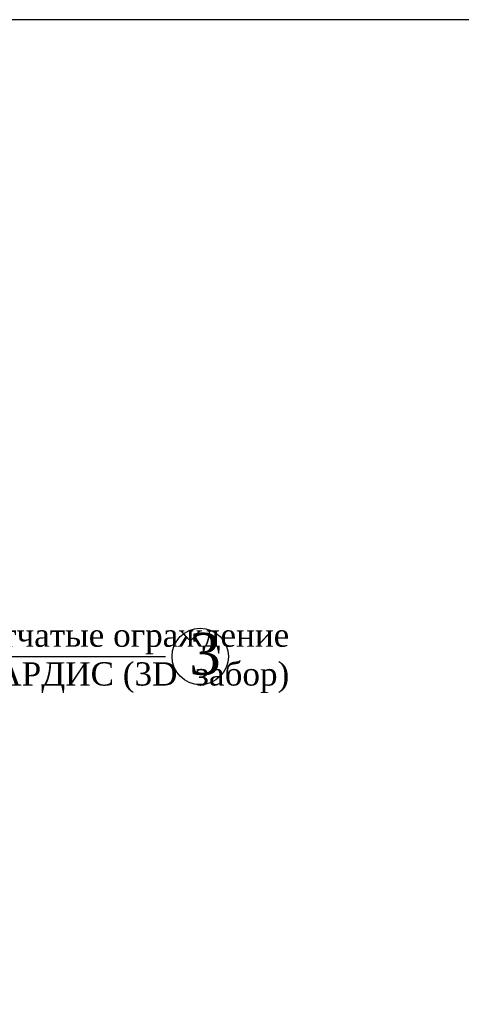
# Model space of a CAD drawing. Header units: inches. Extents: x 6778 to 7415, y 45 to 1090.
# Tile 21 of 41: x 7094 to 7131, y 316 to 400. Entities that reach past the tile are written whole.
import ezdxf

# ---------------------------------------------------------------- set-up
doc = ezdxf.new("R2010")
doc.units = ezdxf.units.IN
doc.header["$MEASUREMENT"] = 0
doc.layers.add('Водопровод 2', color=7, linetype='Continuous')
doc.styles.add('TIEMS', font='times.ttf')

msp = doc.modelspace()

# ---------------------------------------------------------------- linework, layer by layer
at = {"linetype": 'ByBlock'}
msp.add_lwpolyline([(7076.201, 345.691), (7106.05, 345.691)], dxfattribs=at)
msp.add_circle((7109.017, 345.691), 2.42, dxfattribs=at)
at = {"layer": 'Водопровод 2', "linetype": 'Continuous'}
msp.add_lwpolyline([(6887.627, 113.444), (7282.627, 113.444), (7282.627, 400.444), (6887.627, 400.444)], close=True, dxfattribs=at)

# ---------------------------------------------------------------- texts
at = {"color": 7, "style": 'TIEMS'}
msp.add_text('3', height=3.6, dxfattribs=at).set_placement((7108.072, 344.118))
at = {"color": 0, "insert": (7116.674, 342.538), "char_height": 2, "width": 52.6704, "attachment_point": 9, "style": 'TIEMS'}
msp.add_mtext('Сетчатые ограждение\\P ГАРДИС (3D  забор)', dxfattribs=at)

doc.saveas('drawing.dxf')
